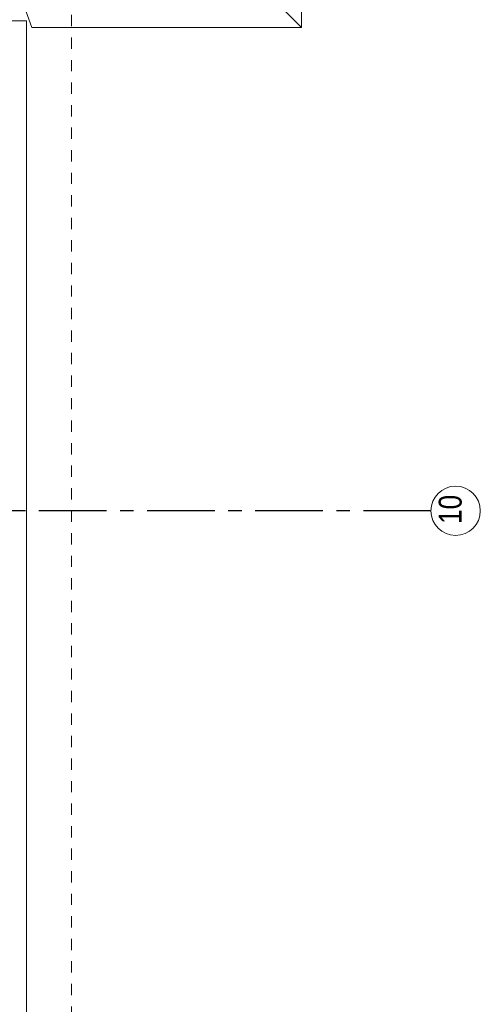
# Model space of a CAD drawing. Header units: millimetres. Extents: x 45699 to 251499, y 244 to 86446.
# Tile 228 of 240: x 240591 to 243999, y 64350 to 71633. Entities that reach past the tile are written whole.
import ezdxf

# ---------------------------------------------------------------- set-up
doc = ezdxf.new("R2010")
doc.units = ezdxf.units.MM
doc.header["$LTSCALE"] = 400
doc.linetypes.add('CENTER', pattern=[2, 1.25, -0.25, 0.25, -0.25])
doc.linetypes.add('STYLE_01', pattern=[0.416641, 0.208282, -0.208359])
doc.layers.add('Buitenkozijnen', color=140, linetype='Continuous', lineweight=15)
doc.layers.add('None', color=7, linetype='Continuous', lineweight=9)
doc.layers.add('stramien', color=1, linetype='CENTER')
doc.styles.add('Arial Narrow', font='ARIALN.TTF', dxfattribs={"height": 222.25})

msp = doc.modelspace()

# ---------------------------------------------------------------- linework, layer by layer
at = {"layer": 'Buitenkozijnen', "color": 43, "linetype": 'Continuous', "lineweight": 9}
msp.add_line((240639.7, 71624.3), (240639.7, 46375), dxfattribs=at)
at = {"layer": 'None', "color": 140, "linetype": 'STYLE_01', "lineweight": 15}
msp.add_line((240974.4, 84500), (240974.4, 38530), dxfattribs=at)
at = {"layer": 'None', "color": 140, "linetype": 'Continuous', "lineweight": 15}
msp.add_line((240625.4, 71725.2), (240680, 71575.2), dxfattribs=at)
at = {"layer": 'None', "color": 8, "linetype": 'Continuous', "lineweight": 5}
for p, q in [((242674.4, 71575.2), (242524.4, 71725.2)), ((240533, 71624.3), (240639.7, 71624.3))]:
    msp.add_line(p, q, dxfattribs=at)
at = {"layer": 'None', "color": 140, "linetype": 'Continuous', "lineweight": 15}
msp.add_lwpolyline([(240680, 80624.8), (242674.4, 80624.8), (242674.4, 71575.2), (240680, 71575.2)], dxfattribs=at)
at = {"layer": 'None', "color": 43, "linetype": 'Continuous', "lineweight": 9}
msp.add_circle((243815.9, 68000), 182.6, dxfattribs=at)
at = {"layer": 'stramien'}
msp.add_line((243633.3, 68000), (224925.4, 68000), dxfattribs=at)

# ---------------------------------------------------------------- texts
at = {"layer": 'None', "color": 43, "insert": (243691.1, 67902.6), "char_height": 169.33, "attachment_point": 1, "rotation": 90, "style": 'Arial Narrow'}
msp.add_mtext('10', dxfattribs=at)

doc.saveas('drawing.dxf')
